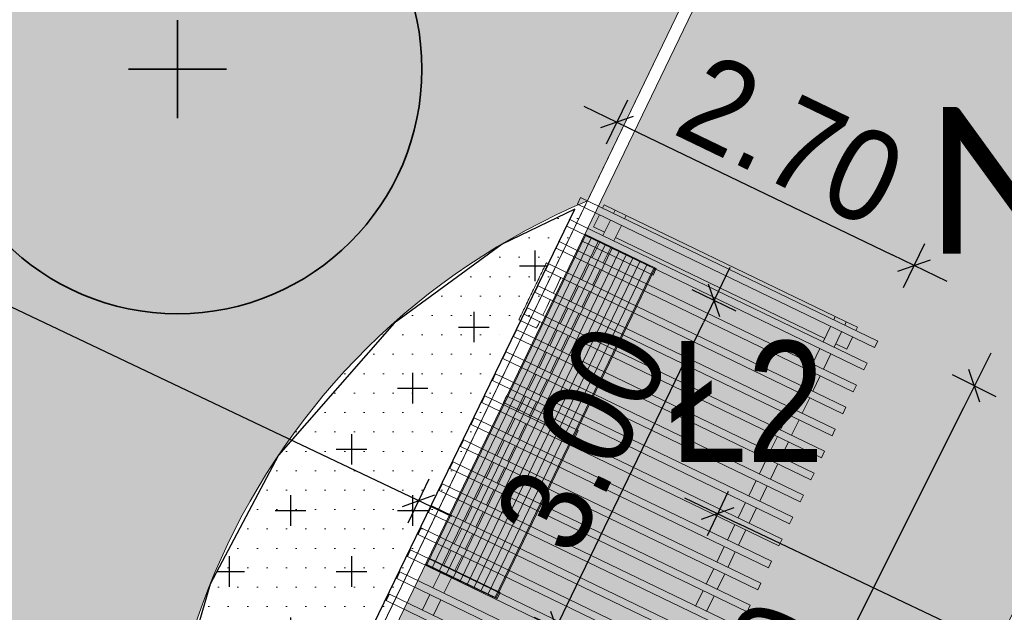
# Model space of a CAD drawing. Extents: x 6423319 to 6423678, y 5669680 to 5669855.
# Tile 21 of 29: x 6423373.26 to 6423381.31, y 5669753.5 to 5669758.35. Entities that reach past the tile are written whole.
import ezdxf

# ---------------------------------------------------------------- set-up
doc = ezdxf.new("R2010")
doc.units = 0
doc.header["$PDSIZE"] = 0.75
doc.layers.get('Defpoints').update_dxf_attribs({"linetype": 'CONTINUOUS'})
for name, color, linetype, lineweight in [('0 - PMProj. - Opisy + tabela', 7, 'CONTINUOUS', 0), ('3 H POWIERZCHNIE', 142, 'CONTINUOUS', 18), ('3 Lawka 2', 171, 'CONTINUOUS', 5), ('3 pergole', 250, 'ByLayer', 5), ('3 UKŁAD 1 1', 151, 'CONTINUOUS', 9), ('PMProj. - trawnik parkowy', 63, 'CONTINUOUS', 0), ('PR_Z_Drzewa liściaste', 75, 'CONTINUOUS', 20), ('Z OPIS NAW', 7, 'CONTINUOUS', 20)]:
    doc.layers.add(name, color=color, linetype=linetype, lineweight=lineweight)
for name, color, linetype in [('3 łąki', 7, 'CONTINUOUS'), ('PMProj. - LEGENDA', 7, 'CONTINUOUS'), ('PMProj. - wymiary', 93, 'CONTINUOUS'), ('PV-12C1', 7, 'CONTINUOUS')]:
    doc.layers.add(name, color=color, linetype=linetype)
doc.layers.add('PR_Z_Byliny', color=7, linetype='CONTINUOUS', lineweight=20, true_color=0x685b34)
doc.layers.add('z rychla blok', color=7, linetype='CONTINUOUS', lineweight=20, true_color=0x688f34)
doc.styles.add('500', font='ROMANS.shx', dxfattribs={"height": 100})
doc.styles.add('Arial', font='arial.ttf')
doc.styles.add('BUIB', font='arial.ttf', dxfattribs={"width": 0.9, "height": 0.75})
doc.dimstyles.new('SKALA-500', dxfattribs={"dimscale": 10, "dimtxt": 2, "dimasz": 1.5, "dimexe": 1, "dimexo": 0.5, "dimgap": 0.5, "dimtad": 1, "dimdec": 0, "dimrnd": 1, "dimdsep": 46, "dimtxsty": '500', "dimblk1": 'WYMIAR', "dimblk2": 'WYMIAR', "dimsah": 1, "dimcen": 2, "dimse1": 1, "dimse2": 1, "dimclrd": 256, "dimclre": 256, "dimclrt": 5, "dimadec": 0, "dimazin": 0, "dimtfac": 0.5, "dimtdec": 1, "dimtix": 1, "dimtmove": 2, "dimatfit": 3, "dimldrblk": 'WYMIAR', "dimfxl": 1, "dimtolj": 1, "dimarcsym": 0})
pattern_1 = [(0, (0, 0), (0.079375, 0.15875), [0, -0.15875])]
pattern_2 = [(90, (4252822.110707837, 7451227.796183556), (-0.15875, 0.07937500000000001), [0, -0.15875])]

# ---------------------------------------------------------------- blocks, each defined once
blk = doc.blocks.new('A$12C7', base_point=(358.375857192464, 75.52487942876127))
at = {"layer": '3 pergole'}
for p, q in [((394.6661007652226, 78.22487942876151), (394.6061007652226, 78.22487942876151)), ((394.6061007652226, 78.22487942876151), (394.6061007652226, 75.52487942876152)), ((394.6661007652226, 75.52487942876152), (394.6661007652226, 78.22487942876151)), ((394.8661007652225, 78.22487942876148), (394.8061007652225, 78.22487942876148)), ((394.8061007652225, 78.22487942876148), (394.8061007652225, 75.5248794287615)), ((394.8661007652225, 75.5248794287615), (394.8661007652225, 78.22487942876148)), ((395.0661007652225, 78.22487942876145), (395.0061007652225, 78.22487942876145)), ((395.0061007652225, 78.22487942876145), (395.0061007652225, 75.52487942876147)), ((395.0661007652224, 75.52487942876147), (395.0661007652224, 78.22487942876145)), ((395.2661007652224, 78.22487942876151), (395.2061007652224, 78.22487942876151)), ((395.2061007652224, 78.22487942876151), (395.2061007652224, 75.52487942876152)), ((395.2661007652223, 75.52487942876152), (395.2661007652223, 78.22487942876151)), ((395.4661007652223, 78.22487942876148), (395.4061007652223, 78.22487942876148)), ((395.4061007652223, 78.22487942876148), (395.4061007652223, 75.5248794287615)), ((395.4661007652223, 75.5248794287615), (395.4661007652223, 78.22487942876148)), ((395.6661007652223, 78.22487942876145), (395.6061007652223, 78.22487942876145)), ((395.6061007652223, 78.22487942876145), (395.6061007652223, 75.52487942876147)), ((395.6661007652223, 75.52487942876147), (395.6661007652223, 78.22487942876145)), ((395.8661007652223, 78.22487942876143), (395.8061007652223, 78.22487942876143)), ((395.8061007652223, 78.22487942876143), (395.8061007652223, 75.52487942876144)), ((395.8661007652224, 78.10487942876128), (395.8661007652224, 78.22487942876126)), ((396.0661007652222, 78.2248794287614), (396.0061007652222, 78.2248794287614)), ((396.0061007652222, 78.2248794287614), (396.0061007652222, 75.52487942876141)), ((396.0661007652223, 78.10487942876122), (396.0661007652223, 78.22487942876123)), ((396.2661007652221, 78.22487942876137), (396.2061007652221, 78.22487942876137)), ((396.2061007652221, 78.22487942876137), (396.2061007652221, 75.52487942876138)), ((396.2661007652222, 78.10487942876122), (396.2661007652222, 78.22487942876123)), ((396.406100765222, 78.22487942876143), (396.406100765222, 75.52487942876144)), ((396.4661007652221, 78.22487942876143), (396.406100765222, 78.22487942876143)), ((396.4661007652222, 78.10487942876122), (396.4661007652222, 78.2248794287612)), ((396.666100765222, 78.2248794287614), (396.606100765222, 78.2248794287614)), ((396.606100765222, 78.2248794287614), (396.606100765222, 75.52487942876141)), ((396.6661007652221, 78.10487942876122), (396.6661007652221, 78.22487942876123)), ((396.866100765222, 78.22487942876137), (396.806100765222, 78.22487942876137)), ((396.806100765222, 78.22487942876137), (396.806100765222, 75.52487942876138)), ((396.866100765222, 78.10487942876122), (396.866100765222, 78.22487942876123)), ((397.066100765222, 78.22487942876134), (397.006100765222, 78.22487942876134)), ((397.006100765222, 78.22487942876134), (397.006100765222, 75.52487942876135)), ((397.066100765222, 78.10487942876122), (397.066100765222, 78.22487942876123)), ((397.1561065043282, 78.2448794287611), (397.1472876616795, 78.2448794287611)), ((397.1472876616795, 78.24487942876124), (397.1472876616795, 78.08487942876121)), ((397.2661007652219, 78.22487942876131), (397.2061007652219, 78.22487942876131)), ((397.2061007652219, 78.22487942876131), (397.2061007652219, 75.52487942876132)), ((397.266100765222, 78.10487942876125), (397.266100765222, 78.22487942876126)), ((397.4661007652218, 78.22487942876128), (397.4061007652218, 78.22487942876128)), ((397.4061007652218, 78.22487942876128), (397.4061007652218, 75.5248794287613)), ((397.4661007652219, 78.10487942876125), (397.4661007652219, 78.22487942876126)), ((397.6661007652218, 78.22487942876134), (397.6061007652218, 78.22487942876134)), ((397.6061007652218, 78.22487942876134), (397.6061007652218, 75.52487942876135)), ((397.6649138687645, 78.24487942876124), (397.6560950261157, 78.24487942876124)), ((397.6649138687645, 78.22487942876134), (397.6649138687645, 78.24487942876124)), ((397.6661007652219, 78.10487942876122), (397.6661007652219, 78.22487942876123)), ((397.8661007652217, 78.22487942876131), (397.8061007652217, 78.22487942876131)), ((397.8061007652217, 78.22487942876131), (397.8061007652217, 75.52487942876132)), ((397.8661007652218, 78.10487942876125), (397.8661007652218, 78.22487942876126)), ((398.0661007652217, 78.22487942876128), (398.0061007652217, 78.22487942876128)), ((398.0061007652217, 78.22487942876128), (398.0061007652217, 75.5248794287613)), ((398.0661007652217, 78.10487942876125), (398.0661007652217, 78.22487942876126)), ((398.2661007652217, 78.22487942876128), (398.2061007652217, 78.22487942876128)), ((398.2061007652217, 78.22487942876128), (398.2061007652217, 75.5248794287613)), ((398.2661007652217, 75.5248794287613), (398.2661007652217, 78.22487942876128)), ((398.2661007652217, 75.5248794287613), (398.2661007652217, 78.22487942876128)), ((395.8661007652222, 75.52487942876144), (395.8661007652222, 78.10487942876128)), ((396.0661007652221, 75.52487942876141), (396.0661007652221, 78.10487942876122)), ((396.2661007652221, 75.52487942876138), (396.2661007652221, 78.10487942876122)), ((396.466100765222, 75.52487942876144), (396.466100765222, 78.10487942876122)), ((396.6661007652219, 75.52487942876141), (396.6661007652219, 78.10487942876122)), ((396.8661007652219, 75.52487942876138), (396.8661007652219, 78.10487942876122)), ((397.0661007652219, 75.52487942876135), (397.0661007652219, 78.10487942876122)), ((397.1472876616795, 78.08487942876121), (397.1561065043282, 78.08487942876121)), ((397.1561065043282, 78.08487942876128), (397.1819620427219, 78.08487942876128)), ((397.1819620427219, 78.08487942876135), (397.2061007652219, 78.08487942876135)), ((397.2661007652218, 75.52487942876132), (397.2661007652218, 78.10487942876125)), ((397.2661007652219, 78.08487942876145), (397.2766942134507, 78.08487942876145)), ((397.2766942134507, 78.08487942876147), (397.3391150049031, 78.08487942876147)), ((397.3391150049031, 78.0848794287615), (397.406100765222, 78.0848794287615)), ((397.4661007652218, 75.5248794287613), (397.4661007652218, 78.10487942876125)), ((397.4661007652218, 78.0848794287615), (397.4730865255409, 78.0848794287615)), ((397.4730865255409, 78.0848794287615), (397.5355073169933, 78.0848794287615)), ((397.5355073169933, 78.08487942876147), (397.5891092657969, 78.08487942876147)), ((397.5891092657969, 78.08487942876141), (397.6061007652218, 78.08487942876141)), ((397.6661007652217, 75.52487942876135), (397.6661007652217, 78.10487942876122)), ((397.8661007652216, 75.52487942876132), (397.8661007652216, 78.10487942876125)), ((398.0661007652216, 75.5248794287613), (398.0661007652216, 78.10487942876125)), ((398.0961007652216, 78.02487942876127), (398.0961007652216, 77.92487942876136)), ((398.2061007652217, 78.02487942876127), (398.0961007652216, 78.02487942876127)), ((398.2961007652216, 78.02487942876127), (398.2661007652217, 78.02487942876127)), ((398.2961007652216, 77.92487942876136), (398.2961007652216, 78.02487942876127)), ((394.8061007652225, 77.92487942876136), (394.6661007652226, 77.92487942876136)), ((395.0061007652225, 77.92487942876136), (394.8661007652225, 77.92487942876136)), ((395.2061007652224, 77.92487942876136), (395.0661007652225, 77.92487942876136)), ((395.4061007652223, 77.92487942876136), (395.2661007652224, 77.92487942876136)), ((395.6061007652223, 77.92487942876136), (395.4661007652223, 77.92487942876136)), ((395.8061007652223, 77.92487942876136), (395.6661007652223, 77.92487942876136)), ((396.0061007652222, 77.92487942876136), (395.8661007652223, 77.92487942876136)), ((396.2061007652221, 77.92487942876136), (396.0661007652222, 77.92487942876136)), ((396.406100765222, 77.92487942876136), (396.2661007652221, 77.92487942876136)), ((396.606100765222, 77.92487942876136), (396.4661007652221, 77.92487942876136)), ((396.806100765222, 77.92487942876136), (396.666100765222, 77.92487942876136)), ((397.006100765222, 77.92487942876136), (396.866100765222, 77.92487942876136)), ((397.2061007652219, 77.92487942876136), (397.066100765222, 77.92487942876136)), ((397.4061007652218, 77.92487942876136), (397.2661007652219, 77.92487942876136)), ((397.6061007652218, 77.92487942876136), (397.4661007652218, 77.92487942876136)), ((397.8061007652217, 77.92487942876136), (397.6661007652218, 77.92487942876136)), ((398.0061007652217, 77.92487942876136), (397.8661007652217, 77.92487942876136)), ((398.2061007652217, 77.92487942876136), (398.0661007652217, 77.92487942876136)), ((398.2961007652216, 77.92487942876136), (398.2661007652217, 77.92487942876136)), ((398.2961007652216, 77.82487942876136), (398.2961007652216, 77.92487942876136)), ((394.6661007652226, 77.82487942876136), (394.8061007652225, 77.82487942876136)), ((394.8661007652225, 77.82487942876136), (395.0061007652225, 77.82487942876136)), ((395.0661007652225, 77.82487942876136), (395.2061007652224, 77.82487942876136)), ((395.2661007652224, 77.82487942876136), (395.4061007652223, 77.82487942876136)), ((395.4661007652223, 77.82487942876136), (395.6061007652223, 77.82487942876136)), ((395.6661007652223, 77.82487942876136), (395.8061007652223, 77.82487942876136)), ((395.8661007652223, 77.82487942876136), (396.0061007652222, 77.82487942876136)), ((396.0661007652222, 77.82487942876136), (396.2061007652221, 77.82487942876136)), ((396.2661007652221, 77.82487942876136), (396.406100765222, 77.82487942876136)), ((396.4661007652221, 77.82487942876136), (396.606100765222, 77.82487942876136)), ((396.666100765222, 77.82487942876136), (396.806100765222, 77.82487942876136)), ((396.866100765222, 77.82487942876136), (397.006100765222, 77.82487942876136)), ((397.066100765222, 77.82487942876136), (397.2061007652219, 77.82487942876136)), ((397.2661007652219, 77.82487942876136), (397.4061007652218, 77.82487942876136)), ((397.4661007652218, 77.82487942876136), (397.6061007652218, 77.82487942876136)), ((397.6661007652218, 77.82487942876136), (397.8061007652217, 77.82487942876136)), ((397.8661007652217, 77.82487942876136), (398.0061007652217, 77.82487942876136)), ((398.0661007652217, 77.82487942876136), (398.2061007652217, 77.82487942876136)), ((398.0961007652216, 77.82487942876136), (398.0961007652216, 75.92487942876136)), ((398.2661007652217, 77.82487942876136), (398.2961007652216, 77.82487942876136)), ((398.2961007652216, 77.82487942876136), (398.2961007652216, 75.92487942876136)), ((395.8061007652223, 75.92487942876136), (395.6661007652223, 75.92487942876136)), ((396.0061007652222, 75.92487942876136), (395.8661007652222, 75.92487942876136)), ((396.2061007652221, 75.92487942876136), (396.0661007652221, 75.92487942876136)), ((396.406100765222, 75.92487942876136), (396.2661007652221, 75.92487942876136)), ((396.606100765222, 75.92487942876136), (396.466100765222, 75.92487942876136)), ((396.806100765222, 75.92487942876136), (396.6661007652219, 75.92487942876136)), ((397.006100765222, 75.92487942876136), (396.8661007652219, 75.92487942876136)), ((397.2061007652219, 75.92487942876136), (397.0661007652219, 75.92487942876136)), ((397.4061007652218, 75.92487942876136), (397.2661007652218, 75.92487942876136)), ((397.6061007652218, 75.92487942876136), (397.4661007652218, 75.92487942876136)), ((397.8061007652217, 75.92487942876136), (397.6661007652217, 75.92487942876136)), ((398.0061007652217, 75.92487942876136), (397.8661007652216, 75.92487942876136)), ((398.2061007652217, 75.92487942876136), (398.0661007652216, 75.92487942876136)), ((398.2961007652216, 75.92487942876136), (398.2661007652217, 75.92487942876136)), ((398.2961007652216, 75.92487942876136), (398.2961007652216, 75.82487942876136)), ((395.6661007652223, 75.82487942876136), (395.8061007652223, 75.82487942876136)), ((395.8661007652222, 75.82487942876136), (396.0061007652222, 75.82487942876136)), ((396.0661007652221, 75.82487942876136), (396.2061007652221, 75.82487942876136)), ((396.2661007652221, 75.82487942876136), (396.406100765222, 75.82487942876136)), ((396.466100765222, 75.82487942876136), (396.606100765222, 75.82487942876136)), ((396.6661007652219, 75.82487942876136), (396.806100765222, 75.82487942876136)), ((396.8661007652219, 75.82487942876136), (397.006100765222, 75.82487942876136)), ((397.0661007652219, 75.82487942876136), (397.2061007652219, 75.82487942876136)), ((397.2661007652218, 75.82487942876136), (397.4061007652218, 75.82487942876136)), ((397.4661007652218, 75.82487942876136), (397.6061007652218, 75.82487942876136)), ((397.6661007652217, 75.82487942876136), (397.8061007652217, 75.82487942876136)), ((397.8661007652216, 75.82487942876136), (398.0061007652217, 75.82487942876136)), ((398.0661007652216, 75.82487942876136), (398.2061007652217, 75.82487942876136)), ((398.0961007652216, 75.82487942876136), (398.0961007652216, 75.72487942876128)), ((398.2961007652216, 75.82487942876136), (398.2661007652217, 75.82487942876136)), ((398.2961007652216, 75.72487942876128), (398.2961007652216, 75.82487942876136)), ((398.0961007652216, 75.72487942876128), (398.2061007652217, 75.72487942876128)), ((398.2661007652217, 75.72487942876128), (398.2961007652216, 75.72487942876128)), ((395.8061007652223, 75.52487942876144), (395.8661007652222, 75.52487942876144)), ((396.0061007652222, 75.52487942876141), (396.0661007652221, 75.52487942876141)), ((396.2061007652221, 75.52487942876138), (396.2661007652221, 75.52487942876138)), ((396.406100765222, 75.52487942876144), (396.466100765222, 75.52487942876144)), ((396.606100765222, 75.52487942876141), (396.6661007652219, 75.52487942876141)), ((396.806100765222, 75.52487942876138), (396.8661007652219, 75.52487942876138)), ((397.006100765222, 75.52487942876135), (397.0661007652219, 75.52487942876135)), ((397.2061007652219, 75.52487942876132), (397.2661007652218, 75.52487942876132)), ((397.4061007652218, 75.5248794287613), (397.4661007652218, 75.5248794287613)), ((397.6061007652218, 75.52487942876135), (397.6661007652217, 75.52487942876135)), ((397.8061007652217, 75.52487942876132), (397.8661007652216, 75.52487942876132)), ((398.0061007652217, 75.5248794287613), (398.0661007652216, 75.5248794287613)), ((398.2061007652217, 75.5248794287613), (398.2661007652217, 75.5248794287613))]:
    blk.add_line(p, q, dxfattribs=at)
at = {"layer": '3 pergole', "start_tangent": (-1, -4.946626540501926e-12), "end_tangent": (-1, 4.946626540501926e-12)}
blk.add_spline([(397.6560950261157, 78.2448794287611), (397.6302394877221, 78.24487942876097), (397.5891092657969, 78.24487942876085), (397.5355073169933, 78.24487942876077), (397.4730865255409, 78.24487942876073), (397.406100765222, 78.2448794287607), (397.3391150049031, 78.24487942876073), (397.2766942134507, 78.24487942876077), (397.2230922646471, 78.24487942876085), (397.1561065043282, 78.2448794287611)], degree=3, dxfattribs=at)
blk = doc.blocks.new('WYMIAR')
at = {"layer": 'PMProj. - wymiary', "color": 7}
for p, q in [((0, -1), (0, 1)), ((1.5, 0), (-1, 0))]:
    blk.add_line(p, q, dxfattribs=at)
at = {"layer": 'PMProj. - wymiary', "color": 5}
blk.add_line((-0.5, -0.5), (0.5, 0.5), dxfattribs=at)
blk = doc.blocks.new('*D44')
at = {"layer": 'Defpoints', "color": 0, "transparency": 16777216}
for p in [(6423367.62215591, 5669759.180867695), (6423367.414011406, 5669758.742530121), (6423376.730652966, 5669754.855699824)]:
    blk.add_point(p, dxfattribs=at)
at = {"layer": 'PMProj. - wymiary', "color": 252, "lineweight": -2, "transparency": 16777216}
blk.add_line((6423376.341842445, 5669754.50315147), (6423367.594677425, 5669758.656740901), dxfattribs=at)
at = {"layer": 'PMProj. - wymiary', "color": 252, "lineweight": -2, "transparency": 16777216, "xscale": 0.2, "yscale": 0.2, "zscale": 0.2}
for p, rotation in [((6423367.414011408, 5669758.742530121), 154.5993045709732), ((6423376.522508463, 5669754.41736225), 334.5993045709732)]:
    blk.add_blockref('WYMIAR', p, dxfattribs=dict(at, rotation=rotation))
at = {"layer": 'PMProj. - wymiary', "color": 163, "lineweight": 5, "transparency": 16777216, "insert": (6423372.175410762, 5669757.01619115), "char_height": 0.75, "attachment_point": 5, "rotation": 334.5993045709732, "style": 'BUIB'}
blk.add_mtext('\\A1;10', dxfattribs=at)
blk = doc.blocks.new('*D45')
at = {"layer": 'Defpoints', "color": 0, "transparency": 16777216}
for p in [(6423379.175451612, 5669754.749847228), (6423378.967307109, 5669754.311509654), (6423388.283948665, 5669750.424679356)]:
    blk.add_point(p, dxfattribs=at)
at = {"layer": 'PMProj. - wymiary', "color": 252, "lineweight": -2, "transparency": 16777216}
blk.add_line((6423387.895138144, 5669750.072131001), (6423379.147973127, 5669754.225720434), dxfattribs=at)
at = {"layer": 'PMProj. - wymiary', "color": 252, "lineweight": -2, "transparency": 16777216, "xscale": 0.2, "yscale": 0.2, "zscale": 0.2}
for p, rotation in [((6423378.967307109, 5669754.311509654), 154.5993045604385), ((6423388.075804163, 5669749.986341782), 334.5993045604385)]:
    blk.add_blockref('WYMIAR', p, dxfattribs=dict(at, rotation=rotation))
at = {"layer": 'PMProj. - wymiary', "color": 163, "lineweight": 5, "transparency": 16777216, "insert": (6423383.728706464, 5669752.585170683), "char_height": 0.75, "attachment_point": 5, "rotation": 334.59930456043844, "style": 'BUIB'}
blk.add_mtext('\\A1;10', dxfattribs=at)
blk = doc.blocks.new('l2 2')
at = {"layer": '3 Lawka 2', "lineweight": 9}
h = blk.add_hatch(dxfattribs=at)
h.set_pattern_fill('LINE', color=256, scale=0.02)
h.set_pattern_definition([(0, (898.9939329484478, 1148.154944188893), (0, 0.0635), [])])
h.paths.add_polyline_path([(-1.49121693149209, -0.01472317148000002), (1.496783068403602, -0.01472317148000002), (1.496783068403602, -0.6433272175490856), (-1.49121693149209, -0.6433272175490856)])
for points in [[(-1.497216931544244, -0.00371552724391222), (-1.437216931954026, -0.00371552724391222), (-1.437216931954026, -0.654334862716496), (-1.497216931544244, -0.654334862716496)], [(-1.49121693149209, -0.01472317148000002), (1.496783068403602, -0.01472317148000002), (1.496783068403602, -0.6433272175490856), (-1.49121693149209, -0.6433272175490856)], [(-1.49121693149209, -0.01472317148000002), (1.496783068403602, -0.01472317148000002), (1.496783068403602, -0.6433272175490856), (-1.49121693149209, -0.6433272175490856)], [(-0.02721693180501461, -0.00371552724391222), (0.03278306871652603, -0.00371552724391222), (0.03278306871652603, -0.654334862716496), (-0.02721693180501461, -0.654334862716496)], [(1.442783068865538, -0.00371552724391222), (1.502783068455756, -0.00371552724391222), (1.502783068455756, -0.654334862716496), (1.442783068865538, -0.654334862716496)]]:
    blk.add_lwpolyline(points, close=True, dxfattribs=at)
blk = doc.blocks.new('ry')
at = {"layer": 'PR_Z_Byliny', "linetype": 'Continuous', "lineweight": 25, "transparency": 33554687}
h = blk.add_hatch(dxfattribs=at)
h.set_pattern_fill('[KR] BYLINY', color=256, style=0, pattern_type=2)
h.set_pattern_definition([(270, (6422961.972555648, 5670491.962878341), (0.4999999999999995, -0.5000000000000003), [0.25, -0.75]), (0, (6422961.847555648, 5670491.837878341), (0.5000000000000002, 0.4999999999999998), [0.25, -0.75])])
h.paths.add_polyline_path([(6423374.967491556, 5669750.952826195), (6423375.200515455, 5669751.443379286), (6423377.800938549, 5669756.802395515), (6423377.204719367, 5669756.516689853), (6423376.320471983, 5669755.870616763), (6423375.37599251, 5669754.79040731), (6423374.815157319, 5669753.734694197), (6423374.49346719, 5669752.628744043), (6423374.400271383, 5669751.732194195), (6423374.423474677, 5669751.055911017), (6423374.699530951, 5669749.757710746), (6423375.973271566, 5669746.746252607), (6423377.343815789, 5669749.563442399), (6423377.382586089, 5669749.643092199)])
at = {"layer": 'PR_Z_Byliny', "linetype": 'Continuous', "lineweight": 25, "transparency": 33554687, "flags": 128}
blk.add_lwpolyline([(6423374.967491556, 5669750.952826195), (6423375.200515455, 5669751.443379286), (6423377.800938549, 5669756.802395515), (6423377.204719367, 5669756.516689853), (6423376.320471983, 5669755.870616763), (6423375.37599251, 5669754.79040731), (6423374.815157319, 5669753.734694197), (6423374.49346719, 5669752.628744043), (6423374.400271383, 5669751.732194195), (6423374.423474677, 5669751.055911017), (6423374.699530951, 5669749.757710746), (6423375.973271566, 5669746.746252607), (6423377.343815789, 5669749.563442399), (6423377.382586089, 5669749.643092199)], close=True, dxfattribs=at)
at = {"layer": 'PR_Z_Drzewa liściaste', "lineweight": 35}
for p, q in [((6423374.548586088, 5669757.547092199), (6423374.548586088, 5669758.347092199)), ((6423374.148586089, 5669757.9470922), (6423374.948586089, 5669757.9470922))]:
    blk.add_line(p, q, dxfattribs=at)
blk.add_circle((6423374.548586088, 5669757.9470922), 2, dxfattribs=at)
blk = doc.blocks.new('*D100')
at = {"layer": 'Defpoints', "color": 0, "transparency": 16777216}
for p in [(6423378.453686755, 5669756.288773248), (6423378.93907308, 5669756.054596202), (6423377.163140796, 5669753.613816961)]:
    blk.add_point(p, dxfattribs=at)
at = {"layer": 'PMProj. - wymiary', "color": 252, "lineweight": -2, "transparency": 16777216}
blk.add_line((6423377.735432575, 5669753.559771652), (6423378.852167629, 5669755.874464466), dxfattribs=at)
at = {"layer": 'PMProj. - wymiary', "color": 252, "lineweight": -2, "transparency": 16777216, "xscale": 0.2, "yscale": 0.2, "zscale": 0.2}
for p, rotation in [((6423378.93907308, 5669756.054596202), 64.24478357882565), ((6423377.648527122, 5669753.379639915), 244.2447835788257)]:
    blk.add_blockref('WYMIAR', p, dxfattribs=dict(at, rotation=rotation))
at = {"layer": 'PMProj. - wymiary', "color": 163, "lineweight": 5, "transparency": 16777216, "insert": (6423377.85861485, 5669754.927075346), "char_height": 0.75, "attachment_point": 5, "rotation": 64.24478357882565, "style": 'BUIB'}
blk.add_mtext('\\A1;3.00', dxfattribs=at)
blk = doc.blocks.new('*D108')
at = {"layer": 'Defpoints', "color": 0, "transparency": 16777216}
for p in [(6423377.846589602, 5669756.896995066), (6423380.576045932, 5669756.340778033), (6423380.278368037, 5669755.723771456)]:
    blk.add_point(p, dxfattribs=at)
at = {"layer": 'PMProj. - wymiary', "color": 252, "lineweight": -2, "transparency": 16777216}
blk.add_line((6423378.324399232, 5669757.42709619), (6423380.395914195, 5669756.427683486), dxfattribs=at)
at = {"layer": 'PMProj. - wymiary', "color": 252, "lineweight": -2, "transparency": 16777216, "xscale": 0.2, "yscale": 0.2, "zscale": 0.2}
for p, rotation in [((6423378.144267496, 5669757.514001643), 154.2447833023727), ((6423380.576045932, 5669756.340778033), 334.2447833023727)]:
    blk.add_blockref('WYMIAR', p, dxfattribs=dict(at, rotation=rotation))
at = {"layer": 'PMProj. - wymiary', "color": 163, "lineweight": 5, "transparency": 16777216, "insert": (6423379.570002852, 5669757.362344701), "char_height": 0.75, "attachment_point": 5, "rotation": 334.2447833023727, "style": 'BUIB'}
blk.add_mtext('\\A1;2.70', dxfattribs=at)
blk = doc.blocks.new('*D109')
at = {"layer": 'Defpoints', "color": 0, "transparency": 16777216}
for p in [(6423380.111272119, 5669755.837696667), (6423377.20292106, 5669750.035007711), (6423378.160825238, 5669749.55489898)]:
    blk.add_point(p, dxfattribs=at)
at = {"layer": 'PMProj. - wymiary', "color": 252, "lineweight": -2, "transparency": 16777216}
blk.add_line((6423380.979560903, 5669755.178788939), (6423378.250440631, 5669749.733697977), dxfattribs=at)
at = {"layer": 'PMProj. - wymiary', "color": 252, "lineweight": -2, "transparency": 16777216, "xscale": 0.2, "yscale": 0.2, "zscale": 0.2}
for p, rotation in [((6423381.069176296, 5669755.357587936), 63.37962914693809), ((6423378.160825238, 5669749.55489898), 243.3796291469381)]:
    blk.add_blockref('WYMIAR', p, dxfattribs=dict(at, rotation=rotation))
at = {"layer": 'PMProj. - wymiary', "color": 163, "lineweight": 5, "transparency": 16777216, "insert": (6423379.183264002, 5669752.672633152), "char_height": 0.75, "attachment_point": 5, "rotation": 63.37962914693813, "style": 'BUIB'}
blk.add_mtext('\\A1;6.50', dxfattribs=at)

msp = doc.modelspace()

# ---------------------------------------------------------------- hatches: boundary and pattern name
at = {"layer": '0 - PMProj. - Opisy + tabela', "linetype": 'Continuous'}
h = msp.add_hatch(dxfattribs=at)
h.set_pattern_fill('ACAD_ISO07W100', scale=0.05)
h.set_pattern_definition([(0, (0, 0), (0, 0.25), [0.025, -0.15])])
h.paths.add_polyline_path([(6423395.113878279, 5669764.594040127), (6423393.819554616, 5669765.218493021, 0.09716143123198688), (6423383.338301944, 5669767.906779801), (6423375.316009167, 5669751.278714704), (6423377.747787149, 5669750.105491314), (6423370.521877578, 5669735.128115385), (6423366.721204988, 5669736.961768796), (6423359.439053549, 5669721.822063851), (6423363.221819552, 5669719.997049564), (6423355.063488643, 5669703.087013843), (6423356.977544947, 5669702.183872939, -0.5906997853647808), (6423366.907276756, 5669706.129307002), (6423367.765011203, 5669707.907160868), (6423361.960039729, 5669710.707798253, -0.4142135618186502), (6423361.447295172, 5669712.17650279), (6423383.306472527, 5669757.484725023), (6423381.775353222, 5669758.223421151, -0.4142135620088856), (6423381.309221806, 5669759.558607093), (6423383.763076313, 5669764.644790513, -0.332571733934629), (6423385.995197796, 5669765.804455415, -0.07259310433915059), (6423393.234679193, 5669763.502131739), (6423394.331729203, 5669762.972854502)])
at = {"layer": '3 H POWIERZCHNIE', "lineweight": 35, "true_color": 0xecf3de}
h = msp.add_hatch(dxfattribs=at)
h.set_pattern_fill('GRAVEL-002', color=254, scale=2.5, pattern_type=2)
h.set_pattern_definition([(0, (0.125, 0), (2.5, 2.5), [0.75, -0.875, 0.125, -0.75]), (0, (1.125, 0.5), (2.5, 2.5), [0.125, -0.625, 0.5, -1.25]), (0, (1.5, 0.625), (2.5, 2.5), [0.125, -2.375]), (0, (0.375, 0.75), (2.5, 2.5), [0.5, -2]), (0, (0.125, 1), (2.5, 2.5), [0.25, -2.25]), (0, (1.875, 1.25), (2.5, 2.5), [0.25, -0.125, 0.125, -2]), (0, (0.875, 1.375), (2.5, 2.5), [0.375, -2.125]), (0, (0.25, 1.625), (2.5, 2.5), [0.25, -2.25]), (0, (1.25, 1.875), (2.5, 2.5), [0.125, -0.75, 0.375, -1.25]), (0, (0.75, 2), (2.5, 2.5), [0.25, -2.25]), (0, (1.625, 2.125), (2.5, 2.5), [0.25, -2.25]), (0, (1.125, 2.25), (2.5, 2.5), [0.25, -2.25]), (0, (2.125, 2.375), (2.5, 2.5), [0.25, -2.25]), (90, (0, 0), (-2.5, 2.5), [0.5, -0.125, 0.25, -1, 0.5, -0.125]), (90, (0.125, 1.625), (-2.5, 2.5), [0.125, -2.375]), (90, (0.5, 0.875), (-2.5, 2.5), [0.25, -0.5, 0.125, -1.625]), (90, (0.625, 1.25), (-2.5, 2.5), [0.25, -0.5, 0.375, -1.375]), (90, (1, 0.625), (-2.5, 2.5), [0.125, -1.25, 0.25, -0.125, 0.25, -0.5]), (90, (1.125, 0.375), (-2.5, 2.5), [0.125, -2.375]), (90, (1.375, 1.125), (-2.5, 2.5), [0.125, -0.125, 0.375, -1.875]), (90, (1.5, 0.75), (-2.5, 2.5), [0.25, -1, 0.125, -0.125, 0.125, -0.875]), (90, (1.75, 0.125), (-2.5, 2.5), [0.375, -2.125]), (90, (2, 2), (-2.5, 2.5), [0.125, -0.125, 0.125, -2.125]), (90, (2.125, 1.375), (-2.5, 2.5), [0.375, -2.125]), (90, (2.4375, 1.1875), (-2.5, 2.5), [0.125, -2.375]), (45, (0.875, 0), (0, 2.500000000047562), [0.176775, -3.358758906]), (45, (0.625, 2.375), (0, 2.500000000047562), [0.176775, -0.530325, 0.530325, -2.298108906]), (45, (0.875, 2), (0, 2.500000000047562), [0.35355, -0.8838835, 0.176775, -2.121325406]), (45, (1.375, 1.875), (0, 2.500000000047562), [0.35355, -1.2374375, 0.176775, -1.767771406]), (45, (0.375, 0.75), (0, 2.500000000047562), [0.176775, -3.358758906]), (45, (1, 0.75), (0, 2.500000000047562), [0.53033, -3.005203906]), (45, (1.5, 1), (0, 2.500000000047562), [0.176775, -1.06066, 0.176775, -2.121323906]), (45, (1.875, 1.25), (0, 2.500000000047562), [0.35355, -3.181983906]), (45, (2.375, 1.25), (0, 2.500000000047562), [0.35355, -3.181983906]), (45, (2.375, 0.5), (0, 2.500000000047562), [0.176775, -3.358758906]), (45, (2.125, 1.75), (0, 2.500000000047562), [0.176775, -3.358758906]), (45, (1.875, 2.125), (0, 2.500000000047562), [0.176775, -3.358758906]), (45, (2.375, 2.375), (0, 2.500000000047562), [0.176775, -3.358758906]), (45, (0, 2.375), (0, 2.500000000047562), [0.176775, -3.358758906]), (45, (1.25, 1.375), (0, 2.500000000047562), [0.176775, -3.358758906]), (45, (1.5, 2.375), (0, 2.500000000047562), [0.176775, -1.2374375, 0.176775, -1.944546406]), (45, (0.375, 1), (0, 2.500000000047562), [0.35355, -3.181983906]), (45, (0.375, 1.625), (0, 2.500000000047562), [0.530325, -3.005208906]), (135, (0.125, 1), (-2.500000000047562, 2.775557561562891e-16), [0.265175, -3.270358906]), (135, (1.5, 0.875), (-2.500000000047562, 2.775557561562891e-16), [0.176775, -3.358758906]), (135, (2.25, 1.25), (-2.500000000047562, 2.775557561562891e-16), [0.176775, -3.358758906]), (135, (1.375, 1.75), (-2.500000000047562, 2.775557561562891e-16), [0.176775, -3.358758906]), (135, (1.5, 2.125), (-2.500000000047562, 2.775557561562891e-16), [0.176775, -3.358758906]), (135, (1.125, 2.25), (-2.500000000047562, 2.775557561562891e-16), [0.176775, -3.358758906]), (135, (1.625, 2.125), (-2.500000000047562, 2.775557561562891e-16), [0.176775, -3.358758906]), (135, (0.125, 0.625), (-2.500000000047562, 2.775557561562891e-16), [0.176775, -3.358758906]), (135, (0.625, 1.5), (-2.500000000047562, 2.775557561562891e-16), [0.176775, -3.358758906]), (135, (0.625, 0.75), (-2.500000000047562, 2.775557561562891e-16), [0.35355, -3.181983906]), (135, (1.125, 0.5), (-2.500000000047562, 2.775557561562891e-16), [0.35355, -3.181983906]), (135, (2.125, 1.875), (-2.500000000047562, 2.775557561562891e-16), [0.35355, -3.181983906]), (135, (1.375, 1.25), (-2.500000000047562, 2.775557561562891e-16), [0.176775, -3.358758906]), (135, (1.75, 0.5), (-2.500000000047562, 2.775557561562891e-16), [0.35355, -2.12132, 0.176775, -0.883888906]), (135, (0.25, 1.625), (-2.499998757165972, 1.242881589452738e-06), [0.35355, -0.70710675, 0.35355, -2.121327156]), (135, (0, 0.25), (-2.500000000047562, 2.775557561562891e-16), [0.3535, -0.8840000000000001, 0.3535, -0.8840000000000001, 0.17675, -0.8837839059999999]), (26.56505118, (0.875, 0.75), (2.500000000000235, 1.274969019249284e-10), [0.5589999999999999, -0.2795, 0.2795, -4.4721699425]), (26.56505118, (1.25, 2.25), (2.500000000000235, 1.274969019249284e-10), [0.5589999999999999, -5.0311699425]), (26.56505118, (1.25, 0.5), (2.500000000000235, 1.274969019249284e-10), [0.2795, -5.310669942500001]), (26.56505118, (0.125, 0.625), (2.500000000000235, 1.274969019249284e-10), [0.2795, -5.310669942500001]), (26.56505118, (0.625, 1.25), (2.500000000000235, 1.274969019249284e-10), [0.2795, -5.310669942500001]), (26.56505118, (0.125, 1.5), (2.500000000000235, 1.274969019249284e-10), [0.2795, -5.310669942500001]), (63.43494882, (0.5, 1.75), (1.274966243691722e-10, 2.500000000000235), [0.2795, -5.310669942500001]), (63.43494882, (1.375, 1.75), (1.274966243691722e-10, 2.500000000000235), [0.2795, -5.310669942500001]), (63.43494882, (1.625, 0), (1.274966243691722e-10, 2.500000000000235), [0.2795, -5.310669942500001]), (63.43494882, (0, 1.375), (1.274966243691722e-10, 2.500000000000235), [0.2795, -5.310669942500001]), (63.43494882, (1, 0.125), (1.274966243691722e-10, 2.500000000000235), [0.2795, -1.9565, 0.2795, -3.0746699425]), (116.56505118, (0.625, 2.25), (-1.274969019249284e-10, 2.500000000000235), [0.2795, -5.310669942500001]), (116.56505118, (2.125, 1.75), (-1.274969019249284e-10, 2.500000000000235), [0.2795, -5.310669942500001]), (116.56505118, (1, 2.25), (-1.274969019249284e-10, 2.500000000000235), [0.2795, -5.310669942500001]), (116.56505118, (0, 0.875), (-1.274969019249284e-10, 2.500000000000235), [0.2795, -5.310669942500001]), (153.43494882, (1.875, 0.5), (-2.500000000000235, 1.274973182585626e-10), [0.2795, -5.310669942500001]), (153.43494882, (2.375, 1.125), (-2.500000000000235, 1.274973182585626e-10), [0.2795, -5.310669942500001]), (153.43494882, (0.875, 1.375), (-2.500000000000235, 1.274973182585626e-10), [0.2795, -5.310669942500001]), (153.43494882, (1.25, 1.875), (-2.500000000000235, 1.274973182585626e-10), [0.2795, -5.310669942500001]), (153.43494882, (2.125, 2.375), (-2.500000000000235, 1.274973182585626e-10), [0.2795, -5.310669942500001]), (153.43494882, (0.375, 0), (-2.500000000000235, 1.274973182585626e-10), [0.41925, -5.170919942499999])])
h.paths.add_polyline_path([(6423352.928220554, 5669728.353045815, 0.3525720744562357), (6423357.737770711, 5669710.75741103, -0.3634037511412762), (6423358.052482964, 5669709.512533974), (6423358.426896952, 5669710.288593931), (6423359.842040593, 5669713.221807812, -0.4942119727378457), (6423358.285958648, 5669712.901073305, -0.3223922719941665), (6423354.644209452, 5669728.294266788, -0.1080573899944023), (6423360.69630448, 5669736.499479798), (6423369.54558548, 5669743.563823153, 0.2732183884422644), (6423372.301313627, 5669751.683717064), (6423370.396262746, 5669759.751341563, -0.354080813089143), (6423372.389087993, 5669764.211885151, -0.08972873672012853), (6423380.689780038, 5669766.02198882, -0.5646342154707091), (6423381.626158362, 5669764.588099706), (6423383.276527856, 5669768.008873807, 0.1276878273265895), (6423371.343875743, 5669765.366556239, 0.0929955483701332), (6423369.863522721, 5669764.017592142), (6423368.924155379, 5669762.039351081, 0.1238162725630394), (6423368.940241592, 5669759.39039808), (6423370.842214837, 5669751.335806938, -0.269452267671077), (6423368.58506842, 5669744.716308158), (6423358.135616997, 5669736.269607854, 0.0693623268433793), (6423354.888450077, 5669732.481150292)])
at = {"layer": '3 H POWIERZCHNIE', "true_color": 0xedee99}
h = msp.add_hatch(dxfattribs=at)
h.set_pattern_fill('DOTS', color=61, scale=0.1, style=0)
h.set_pattern_definition(pattern_1)
h.paths.add_polyline_path([(6423374.830602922, 5669763.63502882), (6423375.78280838, 5669763.905048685, 0.2430907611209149), (6423377.453061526, 5669765.684242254, 0.05542326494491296), (6423372.389087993, 5669764.211885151, 0.3540808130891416), (6423370.396262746, 5669759.751341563), (6423371.812341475, 5669753.754445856, 0.2035451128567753), (6423372.319210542, 5669755.434320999, -0.002946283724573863), (6423371.9145312, 5669759.362091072, -0.3625523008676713)])
h = msp.add_hatch(dxfattribs=at)
h.set_pattern_fill('DOTS', color=61, scale=0.1, style=0)
h.set_pattern_definition(pattern_1)
h.paths.add_polyline_path([(6423370.583263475, 5669707.76324775, 2.720356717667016e-10), (6423370.583263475, 5669707.763247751), (6423375.734921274, 5669718.305986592), (6423380.759768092, 5669728.591156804), (6423396.33566672, 5669760.551366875), (6423396.426283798, 5669760.737830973, 0.4150492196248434), (6423395.961395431, 5669762.075584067), (6423395.051206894, 5669762.514709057), (6423368.345898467, 5669707.737938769), (6423369.250265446, 5669707.301622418, 0.4127471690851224)])
h = msp.add_hatch(dxfattribs=at)
h.set_pattern_fill('DOTS', color=61, scale=0.1, style=0)
h.set_pattern_definition(pattern_1)
h.paths.add_polyline_path([(6423377.614269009, 5669750.058877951), (6423375.182490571, 5669751.232101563), (6423377.903017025, 5669756.871024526, 0.392922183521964), (6423374.700944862, 5669749.760618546), (6423375.994676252, 5669746.701896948)])
at = {"layer": '3 łąki', "lineweight": 5, "true_color": 0xcfcfcf}
h = msp.add_hatch(dxfattribs=at)
h.set_pattern_fill('LINE', color=254, scale=0.1, angle=45, style=0)
h.set_pattern_definition([(45, (0, 0), (-0.2245064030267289, 0.2245064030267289), [])])
h.paths.add_polyline_path([(6423377.708, 5669703.605), (6423393.634802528, 5669736.456740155), (6423408.366526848, 5669766.713094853), (6423403.025876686, 5669769.296258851), (6423378.067726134, 5669718.128190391), (6423368.816, 5669699.372, -0.09694539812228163), (6423367.452666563, 5669697.292666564, -0.2222692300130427), (6423362.487, 5669695.428, -0.08255618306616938), (6423360.326579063, 5669696.086902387), (6423359.211076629, 5669696.547968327), (6423359.21107586, 5669696.547966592), (6423356.636683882, 5669697.69749108), (6423346.857907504, 5669702.33189745), (6423338.489098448, 5669706.295386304), (6423334.481200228, 5669708.193435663), (6423331.906087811, 5669702.740699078), (6423346.982884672, 5669695.618638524), (6423356.506027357, 5669691.0680198), (6423357.909211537, 5669690.262641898, -0.06428486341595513), (6423360.040999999, 5669688.2935, -0.2260374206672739), (6423361.09, 5669684.22, 0.009213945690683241), (6423360.918874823, 5669683.247231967, -0.07774270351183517), (6423360.691, 5669682.537999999), (6423359.507822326, 5669680.185807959), (6423367.52683932, 5669683.025426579), (6423370.119, 5669688.229, -0.1834399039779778), (6423372.76, 5669690.572999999, -0.1565602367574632), (6423377.262, 5669690.525), (6423377.797, 5669690.323), (6423380.414, 5669695.860999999), (6423379.015, 5669696.758, -0.07447898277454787), (6423377.727366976, 5669698.84947464, -0.07285368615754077), (6423377.184999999, 5669700.887999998, -0.1357412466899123)])
at = {"layer": 'PMProj. - trawnik parkowy'}
h = msp.add_hatch(dxfattribs=at)
h.set_pattern_fill('DOTS', color=256, scale=0.1, angle=90)
h.set_pattern_definition(pattern_2)
edge = h.paths.add_edge_path()
edge.add_line((6423369.54558548, 5669743.563823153), (6423368.349728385, 5669742.609175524))
edge.add_arc((6423367.359279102, 5669741.645531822), 1.381882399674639, -6.333124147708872, 44.21408531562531, ccw=False)
edge.add_arc((6423367.985737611, 5669741.480892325), 0.7470904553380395, -21.124497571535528, 0.9361070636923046, ccw=False)
edge.add_line((6423368.682623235, 5669741.211644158), (6423366.692498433, 5669737.086648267))
edge.add_line((6423366.692498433, 5669737.086648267), (6423370.475264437, 5669735.261633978))
edge.add_line((6423370.475264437, 5669735.261633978), (6423375.994676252, 5669746.701896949))
edge.add_line((6423375.994676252, 5669746.701896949), (6423374.700944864, 5669749.760618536))
edge.add_arc((6423380.127576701, 5669751.593017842), 5.727653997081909, 112.8543156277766, 198.6581738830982, ccw=False)
edge.add_line((6423377.903017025, 5669756.871024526), (6423381.626158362, 5669764.588099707))
edge.add_arc((6423380.725499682, 5669765.02262697), 1.000000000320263, 334.2447832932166, 452.0470203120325)
edge.add_arc((6423381.542095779, 5669742.175955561), 23.86126032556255, 92.0470203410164, 99.86731286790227)
edge.add_arc((6423374.896298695, 5669766.410865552), 2.658010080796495, 289.48279739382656, 344.1350305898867, ccw=False)
edge.add_line((6423375.78280838, 5669763.905048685), (6423374.830602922, 5669763.63502882))
edge.add_arc((6423375.931704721, 5669759.752073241), 4.036058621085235, 105.831910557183, 185.5448273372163)
edge.add_arc((6423705.395701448, 5669791.73602505), 335.0488957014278, 185.5448273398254, 186.2200638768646)
edge.add_arc((6423370.087987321, 5669755.191142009), 2.24443602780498, -39.80036157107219, 6.220063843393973, ccw=False)
edge.add_line((6423371.812341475, 5669753.754445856), (6423372.301313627, 5669751.683717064))
edge.add_arc((6423364.048218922, 5669749.957084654), 8.43177512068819, -49.308788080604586, 11.816436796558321, ccw=False)
at = {"layer": 'PMProj. - trawnik parkowy', "transparency": 33554687}
h = msp.add_hatch(dxfattribs=at)
h.set_pattern_fill('DOTS', color=256, scale=0.1, angle=90)
h.set_pattern_definition(pattern_2)
edge = h.paths.add_edge_path()
edge.add_line((6423375.476074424, 5669740.909203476), (6423371.407527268, 5669732.591262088))
edge.add_line((6423371.407527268, 5669732.591262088), (6423375.010161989, 5669730.853153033))
edge.add_line((6423375.010161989, 5669730.853153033), (6423368.492253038, 5669717.343272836))
edge.add_line((6423368.492253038, 5669717.343272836), (6423364.889618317, 5669719.081381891))
edge.add_line((6423364.889618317, 5669719.081381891), (6423361.53736104, 5669712.133050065))
edge.add_arc((6423362.43801972, 5669711.698522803), 0.9999999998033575, 154.2447833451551, 244.2447832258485)
edge.add_line((6423362.003492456, 5669710.797864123), (6423367.808463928, 5669707.997226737))
edge.add_line((6423367.808463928, 5669707.997226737), (6423394.288276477, 5669762.882788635))
edge.add_line((6423394.288276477, 5669762.882788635), (6423393.033739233, 5669763.488046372))
edge.add_arc((6423381.727856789, 5669739.852966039), 26.20000000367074, 64.43579642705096, 80.66211502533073)
edge.add_arc((6423385.654459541, 5669763.732283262), 2.000000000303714, 80.66211502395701, 154.2447832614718)
edge.add_line((6423383.853142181, 5669764.601337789), (6423381.399287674, 5669759.515154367))
edge.add_arc((6423382.209880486, 5669759.124079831), 0.9000000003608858, 154.2447833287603, 244.2447832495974)
edge.add_line((6423381.818805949, 5669758.313487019), (6423383.43999112, 5669757.531338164))
edge.add_line((6423383.43999112, 5669757.531338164), (6423377.03202306, 5669744.249336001))
edge.add_arc((6423433.323105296, 5669715.994539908), 62.98427932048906, 153.3460539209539, 156.6984992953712)

# ---------------------------------------------------------------- linework, layer by layer
at = {"layer": '3 UKŁAD 1 1'}
msp.add_line((6423375.182490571, 5669751.232101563), (6423383.276527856, 5669768.008873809), dxfattribs=at)
at = {"layer": '3 UKŁAD 1 1', "lineweight": 5}
for points in [[(6423398.174668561, 5669764.335508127), (6423398.174668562, 5669764.335508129, -0.4133783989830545), (6423396.840725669, 5669763.871943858), (6423393.89984767, 5669765.290785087, 0.09741494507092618), (6423383.358761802, 5669768.005766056, 0.0008459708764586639), (6423383.276527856, 5669768.008873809), (6423375.182490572, 5669751.232101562), (6423377.614268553, 5669750.05887817), (6423370.475264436, 5669735.26163398), (6423366.692498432, 5669737.086648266), (6423365.823443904, 5669735.285330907), (6423359.348987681, 5669721.865516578)], [(6423393.191076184, 5669763.412138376, 0.07259469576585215), (6423385.978972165, 5669765.705780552, 0.3325717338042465), (6423383.853142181, 5669764.601337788), (6423381.399287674, 5669759.515154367, 0.41421356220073), (6423381.818805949, 5669758.313487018), (6423383.439991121, 5669757.531338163), (6423361.537361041, 5669712.133050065, 0.4142135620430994), (6423362.003492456, 5669710.79786412), (6423369.250265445, 5669707.301622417, 0.4127471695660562), (6423370.583263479, 5669707.76324775, 0.291913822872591)]]:
    msp.add_lwpolyline(points, format="xyb", dxfattribs=at)
for points in [[(6423395.113878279, 5669764.594040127), (6423393.819554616, 5669765.218493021, 0.09716143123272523), (6423383.338301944, 5669767.906779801), (6423375.316009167, 5669751.278714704), (6423377.747787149, 5669750.105491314), (6423370.521877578, 5669735.128115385), (6423366.721204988, 5669736.961768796), (6423359.439053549, 5669721.822063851), (6423363.221819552, 5669719.997049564), (6423358.516962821, 5669710.245141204), (6423355.063488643, 5669703.087013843), (6423356.977544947, 5669702.183872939, -0.5906997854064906), (6423366.907276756, 5669706.129307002), (6423367.765011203, 5669707.907160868), (6423361.960039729, 5669710.707798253, -0.4142135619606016), (6423361.447295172, 5669712.17650279), (6423383.306472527, 5669757.484725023), (6423381.775353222, 5669758.223421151, -0.414213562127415), (6423381.309221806, 5669759.558607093), (6423383.763076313, 5669764.644790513, -0.3325717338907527), (6423385.995197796, 5669765.804455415, -0.07259310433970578), (6423393.234679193, 5669763.502131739), (6423394.331729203, 5669762.972854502)], [(6423395.113878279, 5669764.594040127), (6423393.819554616, 5669765.218493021, 0.09716143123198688), (6423383.338301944, 5669767.906779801), (6423375.316009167, 5669751.278714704), (6423377.747787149, 5669750.105491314), (6423370.521877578, 5669735.128115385), (6423366.721204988, 5669736.961768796), (6423359.439053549, 5669721.822063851), (6423363.221819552, 5669719.997049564), (6423355.063488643, 5669703.087013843), (6423356.977544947, 5669702.183872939, -0.5906997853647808), (6423366.907276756, 5669706.129307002), (6423367.765011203, 5669707.907160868), (6423361.960039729, 5669710.707798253, -0.4142135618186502), (6423361.447295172, 5669712.17650279), (6423383.306472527, 5669757.484725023), (6423381.775353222, 5669758.223421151, -0.4142135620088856), (6423381.309221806, 5669759.558607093), (6423383.763076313, 5669764.644790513, -0.332571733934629), (6423385.995197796, 5669765.804455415, -0.07259310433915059), (6423393.234679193, 5669763.502131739), (6423394.331729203, 5669762.972854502)]]:
    msp.add_lwpolyline(points, format="xyb", close=True, dxfattribs=at)
at = {"layer": '3 UKŁAD 1 1'}
msp.add_arc((6423380.127576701, 5669751.593017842), 5.727653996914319, 112.8543156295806, 198.6581738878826, dxfattribs=at)

# ---------------------------------------------------------------- block references
at = {"layer": '3 Lawka 2', "rotation": 64.24478358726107}
msp.add_blockref('l2 2', (6423377.224389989, 5669755.246624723), dxfattribs=at)
at = {"layer": 'PV-12C1', "rotation": 64.24478326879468}
msp.add_blockref('A$12C7', (6423362.944969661, 5669719.796277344), dxfattribs=at)
at = {"layer": 'z rychla blok'}
msp.add_blockref('ry', (0, 0), dxfattribs=at)

# ---------------------------------------------------------------- texts
at = {"layer": 'PMProj. - LEGENDA', "color": 7, "linetype": 'Continuous', "insert": (6423379.208639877, 5669755.228347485), "char_height": 0.99, "width": 2.584225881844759, "attachment_point": 5, "rotation": 8.078494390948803e-09, "style": 'Arial'}
msp.add_mtext('{\\fArial Narrow|b0|i0|c238|p34;Ł2}', dxfattribs=at)
at = {"layer": 'Z OPIS NAW', "insert": (6423380.676706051, 5669757.639002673), "char_height": 1.2, "width": 4.512214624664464, "attachment_point": 1}
msp.add_mtext('{\\fCalibri Light|b0|i0|c0|p34;N1}', dxfattribs=at)

# ---------------------------------------------------------------- dimensions: what is measured, and where the dimension line sits
at = {"layer": 'PMProj. - wymiary', "lineweight": 5}
for p1, p2, distance, text, override, picture, middle in [((6423376.730652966, 5669754.855699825), (6423367.622155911, 5669759.180867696), 0.48524629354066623, '10', {"dimtxt": 2, "dimasz": 0.02, "dimgap": 0.01, "dimdec": 2, "dimrnd": 0.01, "dimzin": 1, "dimtxsty": 'BUIB', "dimcen": 0, "dimclrd": 252, "dimclrt": 163, "dimadec": 2, "dimtdec": 2}, '*D44', (6423372.175410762, 5669757.016191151)), ((6423377.163140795, 5669753.613816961), (6423378.453686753, 5669756.288773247), -0.5389237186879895, '3.00', {"dimasz": 0.02, "dimgap": 0.01, "dimdec": 2, "dimrnd": 0.01, "dimzin": 1, "dimtxsty": 'BUIB', "dimcen": 0, "dimclrd": 252, "dimclrt": 163, "dimadec": 2, "dimtdec": 2}, '*D100', (6423377.85861485, 5669754.927075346)), ((6423380.111272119, 5669755.837696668), (6423377.20292106, 5669750.035007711), 1.0714871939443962, '6.50', {"dimasz": 0.02, "dimgap": 0.01, "dimdec": 2, "dimrnd": 0.01, "dimzin": 1, "dimtxsty": 'BUIB', "dimcen": 0, "dimclrd": 252, "dimclrt": 163, "dimadec": 2, "dimtdec": 2}, '*D109', (6423379.183264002, 5669752.672633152)), ((6423388.283948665, 5669750.424679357), (6423379.175451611, 5669754.749847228), 0.4852462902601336, '10', {"dimtxt": 2, "dimasz": 0.02, "dimgap": 0.01, "dimdec": 2, "dimrnd": 0.01, "dimzin": 1, "dimtxsty": 'BUIB', "dimcen": 0, "dimclrd": 252, "dimclrt": 163, "dimadec": 2, "dimtdec": 2}, '*D45', (6423383.728706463, 5669752.585170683))]:
    dim = msp.add_aligned_dim(p1=p1, p2=p2, distance=distance, text=text, dimstyle='SKALA-500', override=override, dxfattribs=at)
    dim.commit()
    dim.dimension.update_dxf_attribs({"geometry": picture, "text_midpoint": middle})
dim = msp.add_aligned_dim(p1=(6423377.846589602, 5669756.896995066), p2=(6423380.278368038, 5669755.723771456), distance=0.6850614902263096, dimstyle='SKALA-500', override={"dimasz": 0.02, "dimgap": 0.01, "dimdec": 2, "dimrnd": 0.01, "dimzin": 1, "dimtxsty": 'BUIB', "dimcen": 0, "dimclrd": 252, "dimclrt": 163, "dimadec": 2, "dimtdec": 2}, dxfattribs=at)
dim.commit()
dim.dimension.update_dxf_attribs({"geometry": '*D108', "text_midpoint": (6423379.570002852, 5669757.362344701)})

doc.saveas('drawing.dxf')
